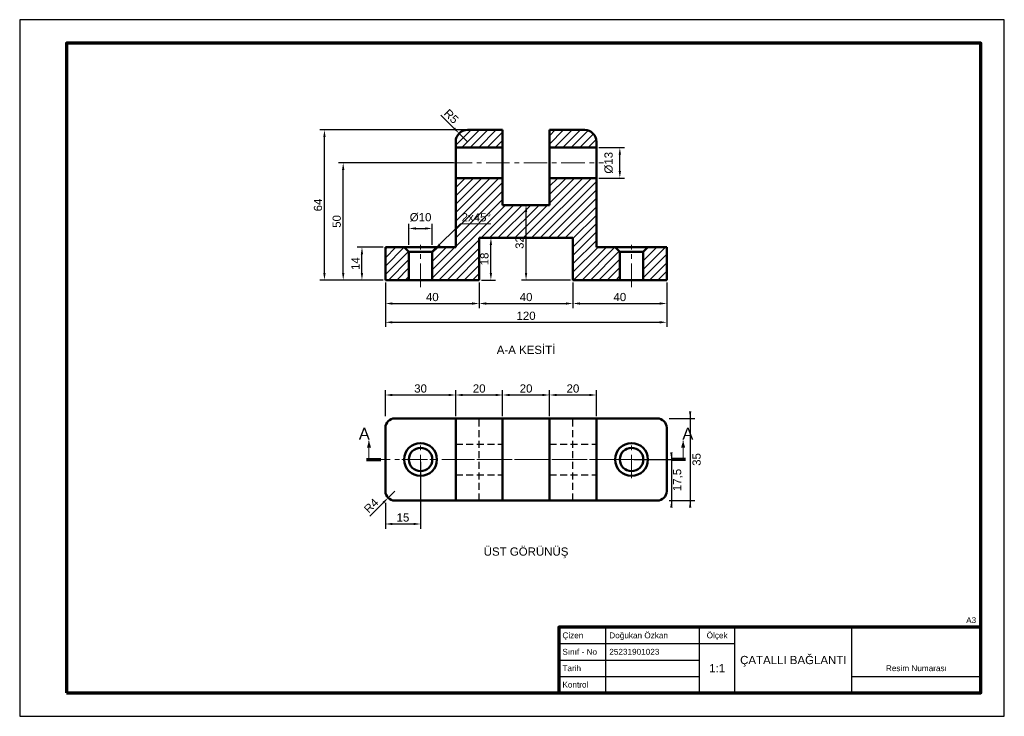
# Model space of a CAD drawing. Header units: millimetres. Extents: x 0 to 420, y 0 to 297.
import ezdxf
from ezdxf.enums import TextEntityAlignment as Align

# ---------------------------------------------------------------- set-up
doc = ezdxf.new("R2010")
doc.units = ezdxf.units.MM
doc.linetypes.add('EKSEN_ISO', pattern=[16, 10, -2, 2, -2])
doc.linetypes.add('GIZLI_ISO', pattern=[4.5, 3, -1.5])
for name, color, linetype, lineweight in [('CERCEVE', 7, 'Continuous', 70), ('CERCEVE_INCE', 7, 'Continuous', 25), ('EKSEN', 1, 'EKSEN_ISO', 18), ('GIZLI', 2, 'GIZLI_ISO', 25), ('GORUNEN', 7, 'Continuous', 50), ('KESIT', 7, 'Continuous', 70), ('OLCU', 4, 'Continuous', 18), ('TARAMA', 8, 'Continuous', 18), ('YAZI', 3, 'Continuous', 25)]:
    doc.layers.add(name, color=color, linetype=linetype, lineweight=lineweight)
doc.styles.add('TR', font='arial.ttf')
doc.dimstyles.new('OLCU', dxfattribs={"dimtxt": 3.5, "dimasz": 3, "dimexe": 2, "dimexo": 1, "dimgap": 1, "dimtad": 1, "dimdec": 0, "dimtxsty": 'TR', "dimcen": 2.5, "dimclrd": 256, "dimclre": 256, "dimclrt": 256, "dimadec": 0, "dimazin": 3, "dimtfac": 1, "dimtmove": 0, "dimatfit": 3})

msp = doc.modelspace()

# ---------------------------------------------------------------- hatches: boundary and pattern name
at = {"layer": 'TARAMA'}
h = msp.add_hatch(dxfattribs=at)
h.set_pattern_fill('ANSI31', scale=0.8)
h.paths.add_polyline_path([(178, 199.99), (186, 199.99), (186, 229.49), (206, 229.49), (206, 217.99), (226, 217.99), (226, 229.49), (246, 229.49), (246, 199.99), (254, 199.99), (256, 197.99), (256, 185.99), (236, 185.99), (236, 203.99), (196, 203.99), (196, 185.99), (176, 185.99), (176, 197.99), (178, 199.99)])
h.paths.add_polyline_path([(156, 199.99), (164, 199.99), (166, 197.99), (166, 185.99), (156, 185.99), (156, 199.99)])
h.paths.add_polyline_path([(266, 185.99), (276, 185.99), (276, 199.99), (268, 199.99), (266, 197.99), (266, 185.99)])
h.paths.add_polyline_path([(226, 249.99), (226, 242.49), (246, 242.49), (246, 244.99), (245.96, 245.59), (245.85, 246.19), (245.68, 246.76), (245.43, 247.31), (245.11, 247.83), (244.74, 248.31), (244.32, 248.73), (243.84, 249.1), (243.32, 249.42), (242.77, 249.66), (242.2, 249.84), (241.6, 249.95), (241, 249.99), (226, 249.99)])
h.paths.add_polyline_path([(186, 244.99), (186, 242.49), (206, 242.49), (206, 249.99), (191, 249.99), (190.4, 249.95), (189.8, 249.84), (189.23, 249.66), (188.68, 249.42), (188.16, 249.1), (187.68, 248.73), (187.26, 248.31), (186.89, 247.83), (186.57, 247.31), (186.32, 246.76), (186.15, 246.19), (186.04, 245.59), (186, 244.99)])

# ---------------------------------------------------------------- linework, layer by layer
at = {"layer": 'CERCEVE'}
for points in [[(20, 10), (410, 10), (410, 287), (20, 287)], [(230, 10), (410, 10), (410, 38), (230, 38)]]:
    msp.add_lwpolyline(points, close=True, dxfattribs=at)
at = {"layer": 'CERCEVE_INCE'}
for p, q in [((250, 10), (250, 38)), ((290, 10), (290, 38)), ((305, 10), (305, 38)), ((355, 10), (355, 38)), ((230, 31), (290, 31)), ((290, 31), (305, 31)), ((230, 24), (290, 24)), ((230, 17), (290, 17)), ((355, 17), (410, 17))]:
    msp.add_line(p, q, dxfattribs=at)
msp.add_lwpolyline([(0, 0), (420, 0), (420, 297), (0, 297)], close=True, dxfattribs=at)
at = {"layer": 'EKSEN'}
for p, q in [((183, 235.99), (249, 235.99)), ((171, 182.99), (171, 200.99)), ((261, 182.99), (261, 200.99)), ((171, 101.49), (171, 117.49)), ((261, 101.49), (261, 117.49)), ((148, 109.49), (284, 109.49)), ((163, 109.49), (179, 109.49)), ((183, 109.49), (249, 109.49)), ((253, 109.49), (269, 109.49))]:
    msp.add_line(p, q, dxfattribs=at)
at = {"layer": 'GIZLI'}
for p, q in [((186, 126.99), (191, 126.99)), ((196, 91.99), (196, 126.99)), ((236, 91.99), (236, 126.99)), ((241, 126.99), (246, 126.99)), ((186, 115.99), (206, 115.99)), ((226, 115.99), (246, 115.99)), ((186, 102.99), (206, 102.99)), ((226, 102.99), (246, 102.99)), ((186, 91.99), (191, 91.99)), ((241, 91.99), (246, 91.99))]:
    msp.add_line(p, q, dxfattribs=at)
for points in [[(186, 102.99), (186, 103.15), (186, 103.63), (186, 104.41), (186, 105.44), (186, 106.67), (186, 108.04), (186, 109.49), (186, 110.94), (186, 112.31), (186, 113.54), (186, 114.57), (186, 115.35), (186, 115.83), (186, 115.99)], [(186, 115.99), (186, 115.95), (186, 115.83), (186, 115.62), (186, 115.35), (186, 114.99), (186, 114.57), (186, 114.09), (186, 113.54), (186, 112.95), (186, 112.31), (186, 111.64), (186, 110.94), (186, 110.22), (186, 109.49)], [(206, 102.99), (206, 103.15), (206, 103.63), (206, 104.41), (206, 105.44), (206, 106.67), (206, 108.04), (206, 109.49), (206, 110.94), (206, 112.31), (206, 113.54), (206, 114.57), (206, 115.35), (206, 115.83), (206, 115.99)], [(206, 115.99), (206, 115.95), (206, 115.83), (206, 115.62), (206, 115.35), (206, 114.99), (206, 114.57), (206, 114.09), (206, 113.54), (206, 112.95), (206, 112.31), (206, 111.64), (206, 110.94), (206, 110.22), (206, 109.49)], [(226, 102.99), (226, 103.15), (226, 103.63), (226, 104.41), (226, 105.44), (226, 106.67), (226, 108.04), (226, 109.49), (226, 110.94), (226, 112.31), (226, 113.54), (226, 114.57), (226, 115.35), (226, 115.83), (226, 115.99)], [(226, 115.99), (226, 115.95), (226, 115.83), (226, 115.62), (226, 115.35), (226, 114.99), (226, 114.57), (226, 114.09), (226, 113.54), (226, 112.95), (226, 112.31), (226, 111.64), (226, 110.94), (226, 110.22), (226, 109.49)], [(246, 102.99), (246, 103.15), (246, 103.63), (246, 104.41), (246, 105.44), (246, 106.67), (246, 108.04), (246, 109.49), (246, 110.94), (246, 112.31), (246, 113.54), (246, 114.57), (246, 115.35), (246, 115.83), (246, 115.99)], [(246, 115.99), (246, 115.95), (246, 115.83), (246, 115.62), (246, 115.35), (246, 114.99), (246, 114.57), (246, 114.09), (246, 113.54), (246, 112.95), (246, 112.31), (246, 111.64), (246, 110.94), (246, 110.22), (246, 109.49)], [(186, 109.49), (186, 108.76), (186, 108.04), (186, 107.34), (186, 106.67), (186, 106.03), (186, 105.44), (186, 104.89), (186, 104.41), (186, 103.99), (186, 103.63), (186, 103.35), (186, 103.15), (186, 103.03), (186, 102.99)], [(206, 109.49), (206, 108.76), (206, 108.04), (206, 107.34), (206, 106.67), (206, 106.03), (206, 105.44), (206, 104.89), (206, 104.41), (206, 103.99), (206, 103.63), (206, 103.35), (206, 103.15), (206, 103.03), (206, 102.99)], [(226, 109.49), (226, 108.76), (226, 108.04), (226, 107.34), (226, 106.67), (226, 106.03), (226, 105.44), (226, 104.89), (226, 104.41), (226, 103.99), (226, 103.63), (226, 103.35), (226, 103.15), (226, 103.03), (226, 102.99)], [(246, 109.49), (246, 108.76), (246, 108.04), (246, 107.34), (246, 106.67), (246, 106.03), (246, 105.44), (246, 104.89), (246, 104.41), (246, 103.99), (246, 103.63), (246, 103.35), (246, 103.15), (246, 103.03), (246, 102.99)]]:
    msp.add_lwpolyline(points, dxfattribs=at)
for centre in [(171, 109.49), (261, 109.49)]:
    msp.add_circle(centre, 5, dxfattribs=at)
for centre, start, end in [((160, 122.99), 90, 180), ((272, 122.99), 0, 90), ((160, 95.99), 180, 270), ((272, 95.99), 270, 360)]:
    msp.add_arc(centre, 4, start, end, dxfattribs=at)
at = {"layer": 'GORUNEN'}
for p, q in [((191, 249.99), (206, 249.99)), ((206, 242.49), (206, 249.99)), ((226, 249.99), (241, 249.99)), ((226, 242.49), (226, 249.99)), ((186, 242.49), (186, 244.99)), ((246, 242.49), (246, 244.99)), ((186, 242.49), (206, 242.49)), ((226, 242.49), (246, 242.49)), ((186, 199.99), (186, 229.49)), ((186, 229.49), (206, 229.49)), ((206, 217.99), (206, 229.49)), ((226, 217.99), (226, 229.49)), ((226, 229.49), (246, 229.49)), ((246, 199.99), (246, 229.49)), ((206, 217.99), (226, 217.99)), ((196, 185.99), (196, 203.99)), ((196, 203.99), (236, 203.99)), ((236, 185.99), (236, 203.99)), ((156, 199.99), (164, 199.99)), ((156, 185.99), (156, 199.99)), ((164, 199.99), (166, 197.99)), ((166, 185.99), (166, 197.99)), ((176, 197.99), (178, 199.99)), ((176, 185.99), (176, 197.99)), ((178, 199.99), (186, 199.99)), ((246, 199.99), (254, 199.99)), ((254, 199.99), (256, 197.99)), ((256, 185.99), (256, 197.99)), ((266, 197.99), (268, 199.99)), ((266, 185.99), (266, 197.99)), ((268, 199.99), (276, 199.99)), ((276, 185.99), (276, 199.99)), ((156, 185.99), (166, 185.99)), ((176, 185.99), (196, 185.99)), ((236, 185.99), (256, 185.99)), ((266, 185.99), (276, 185.99)), ((160, 126.99), (186, 126.99)), ((186, 91.99), (186, 126.99)), ((191, 126.99), (241, 126.99)), ((206, 91.99), (206, 126.99)), ((226, 91.99), (226, 126.99)), ((246, 126.99), (272, 126.99)), ((246, 91.99), (246, 126.99)), ((156, 95.99), (156, 122.99)), ((276, 95.99), (276, 122.99)), ((160, 91.99), (186, 91.99)), ((191, 91.99), (241, 91.99)), ((246, 91.99), (272, 91.99))]:
    msp.add_line(p, q, dxfattribs=at)
for points in [[(186, 229.49), (186, 229.65), (186, 230.13), (186, 230.91), (186, 231.94), (186, 233.17), (186, 234.54), (186, 235.99), (186, 237.44), (186, 238.81), (186, 240.04), (186, 241.07), (186, 241.85), (186, 242.33), (186, 242.49)], [(206, 229.49), (206, 229.65), (206, 230.13), (206, 230.91), (206, 231.94), (206, 233.17), (206, 234.54), (206, 235.99), (206, 237.44), (206, 238.81), (206, 240.04), (206, 241.07), (206, 241.85), (206, 242.33), (206, 242.49)], [(226, 229.49), (226, 229.65), (226, 230.13), (226, 230.91), (226, 231.94), (226, 233.17), (226, 234.54), (226, 235.99), (226, 237.44), (226, 238.81), (226, 240.04), (226, 241.07), (226, 241.85), (226, 242.33), (226, 242.49)], [(246, 229.49), (246, 229.65), (246, 230.13), (246, 230.91), (246, 231.94), (246, 233.17), (246, 234.54), (246, 235.99), (246, 237.44), (246, 238.81), (246, 240.04), (246, 241.07), (246, 241.85), (246, 242.33), (246, 242.49)], [(178, 199.99), (177.82, 199.99), (177.31, 199.99), (176.47, 199.99), (175.36, 199.99), (174.04, 199.99), (172.56, 199.99), (171, 199.99), (169.44, 199.99), (167.96, 199.99), (166.64, 199.99), (165.53, 199.99), (164.69, 199.99), (164.18, 199.99), (164, 199.99)], [(176, 197.99), (175.87, 197.99), (175.5, 197.99), (174.91, 197.99), (174.12, 197.99), (173.17, 197.99), (172.11, 197.99), (171, 197.99), (169.89, 197.99), (168.83, 197.99), (167.88, 197.99), (167.09, 197.99), (166.5, 197.99), (166.13, 197.99), (166, 197.99)], [(268, 199.99), (267.82, 199.99), (267.31, 199.99), (266.47, 199.99), (265.36, 199.99), (264.04, 199.99), (262.56, 199.99), (261, 199.99), (259.44, 199.99), (257.96, 199.99), (256.64, 199.99), (255.53, 199.99), (254.69, 199.99), (254.18, 199.99), (254, 199.99)], [(266, 197.99), (265.87, 197.99), (265.5, 197.99), (264.91, 197.99), (264.12, 197.99), (263.17, 197.99), (262.11, 197.99), (261, 197.99), (259.89, 197.99), (258.83, 197.99), (257.88, 197.99), (257.09, 197.99), (256.5, 197.99), (256.13, 197.99), (256, 197.99)], [(176, 185.99), (175.87, 185.99), (175.5, 185.99), (174.91, 185.99), (174.12, 185.99), (173.17, 185.99), (172.11, 185.99), (171, 185.99), (169.89, 185.99), (168.83, 185.99), (167.88, 185.99), (167.09, 185.99), (166.5, 185.99), (166.13, 185.99), (166, 185.99)], [(266, 185.99), (265.87, 185.99), (265.5, 185.99), (264.91, 185.99), (264.12, 185.99), (263.17, 185.99), (262.11, 185.99), (261, 185.99), (259.89, 185.99), (258.83, 185.99), (257.88, 185.99), (257.09, 185.99), (256.5, 185.99), (256.13, 185.99), (256, 185.99)], [(191, 126.99), (190.44, 126.99), (189.89, 126.99), (189.35, 126.99), (188.83, 126.99), (188.34, 126.99), (187.88, 126.99), (187.46, 126.99), (187.09, 126.99), (186.77, 126.99), (186.5, 126.99), (186.28, 126.99), (186.13, 126.99), (186.03, 126.99), (186, 126.99)], [(246, 126.99), (245.97, 126.99), (245.87, 126.99), (245.72, 126.99), (245.5, 126.99), (245.23, 126.99), (244.91, 126.99), (244.54, 126.99), (244.12, 126.99), (243.66, 126.99), (243.17, 126.99), (242.65, 126.99), (242.11, 126.99), (241.56, 126.99), (241, 126.99)], [(191, 91.99), (190.44, 91.99), (189.89, 91.99), (189.35, 91.99), (188.83, 91.99), (188.34, 91.99), (187.88, 91.99), (187.46, 91.99), (187.09, 91.99), (186.77, 91.99), (186.5, 91.99), (186.28, 91.99), (186.13, 91.99), (186.03, 91.99), (186, 91.99)], [(246, 91.99), (245.97, 91.99), (245.87, 91.99), (245.72, 91.99), (245.5, 91.99), (245.23, 91.99), (244.91, 91.99), (244.54, 91.99), (244.12, 91.99), (243.66, 91.99), (243.17, 91.99), (242.65, 91.99), (242.11, 91.99), (241.56, 91.99), (241, 91.99)]]:
    msp.add_lwpolyline(points, dxfattribs=at)
for centre, radius in [((171, 109.49), 7), ((171, 109.49), 5), ((261, 109.49), 7), ((261, 109.49), 5)]:
    msp.add_circle(centre, radius, dxfattribs=at)
for centre, radius, start, end in [((191, 244.99), 5, 90, 180), ((241, 244.99), 5, 0, 90), ((160, 122.99), 4, 90, 180), ((272, 122.99), 4, 0, 90), ((160, 95.99), 4, 180, 270), ((272, 95.99), 4, 270, 360)]:
    msp.add_arc(centre, radius, start, end, dxfattribs=at)
at = {"layer": 'KESIT'}
for p, q in [((148, 109.49), (154, 109.49)), ((284, 109.49), (278, 109.49))]:
    msp.add_line(p, q, dxfattribs=at)
at = {"layer": 'OLCU'}
for p, q in [((177, 198.99), (188, 209.99)), ((188, 209.99), (201, 209.99)), ((149, 109.49), (149, 117.49)), ((283, 109.49), (283, 117.49))]:
    msp.add_line(p, q, dxfattribs=at)
for points in [[(177, 198.99), (178.77, 201.46), (179.47, 200.76)], [(149, 117.49), (148.1, 114.49), (149.9, 114.49)], [(283, 117.49), (282.1, 114.49), (283.9, 114.49)]]:
    msp.add_solid(points, dxfattribs=at)

# ---------------------------------------------------------------- texts
at = {"layer": 'OLCU', "style": 'TR'}
msp.add_text('2x45%%d', height=3.5, dxfattribs=at).set_placement((188.5, 210.99))
at = {"layer": 'YAZI', "style": 'TR'}
for s, p in [('A-A KESİTİ', (216, 157.99)), ('ÜST GÖRÜNÜŞ', (216, 71.99))]:
    msp.add_text(s, height=3.5, dxfattribs=at).set_placement(p, align=Align.TOP_CENTER)
for s, height, p in [('A', 5, (147, 120.49)), ('A', 5, (285, 120.49)), ('Ölçek', 2.5, (297.5, 34.5)), ('ÇATALLI BAĞLANTI', 3.5, (330, 24)), ('1:1', 3.5, (297.5, 20.5)), ('Resim Numarası', 2.5, (382.5, 20.5))]:
    msp.add_text(s, height=height, dxfattribs=at).set_placement(p, align=Align.MIDDLE_CENTER)
msp.add_text('A3', height=2.5, dxfattribs=at).set_placement((408, 41), align=Align.MIDDLE_RIGHT)
for s, p in [('Çizen', (231.5, 34.5)), ('Doğukan Özkan', (251.5, 34.5)), ('Sınıf - No', (231.5, 27.5)), ('25231901023', (251.5, 27.5)), ('Tarih', (231.5, 20.5)), ('Kontrol', (231.5, 13.5))]:
    msp.add_text(s, height=2.5, dxfattribs=at).set_placement(p, align=Align.MIDDLE_LEFT)

# ---------------------------------------------------------------- dimensions: what is measured, and where the dimension line sits
at = {"layer": 'OLCU'}
for center, mpoint in [((191, 244.99), (187.46, 248.53)), ((160, 95.99), (157.17, 93.16))]:
    msp.add_radius_dim(center=center, mpoint=mpoint, dimstyle='OLCU', dxfattribs=at).render()
for base, p1, p2 in [((130, 185.99), (156, 185.99), (196, 249.99)), ((138, 185.99), (156, 185.99), (186, 235.99)), ((216, 185.99), (236, 185.99), (216, 217.99)), ((201, 185.99), (196, 185.99), (201, 203.99)), ((146, 185.99), (156, 185.99), (156, 199.99)), ((286, 126.99), (276, 126.99), (276, 91.99))]:
    msp.add_linear_dim(base=base, p1=p1, p2=p2, angle=90, dimstyle='OLCU', dxfattribs=at).render()
for base, p1, p2, text in [((256, 229.49), (246, 229.49), (246, 242.49), '%%c13'), ((278, 109.49), (261, 109.49), (276, 91.99), '17,5')]:
    msp.add_linear_dim(base=base, p1=p1, p2=p2, angle=90, text=text, dimstyle='OLCU', dxfattribs=at).render()
msp.add_linear_dim(base=(166, 207.99), p1=(166, 199.99), p2=(176, 199.99), text='%%c10', dimstyle='OLCU', dxfattribs=at).render()
for base, p1, p2 in [((156, 175.99), (156, 185.99), (196, 185.99)), ((156, 167.99), (156, 185.99), (276, 185.99)), ((196, 175.99), (196, 185.99), (236, 185.99)), ((236, 175.99), (236, 185.99), (276, 185.99)), ((156, 136.99), (156, 126.99), (186, 126.99)), ((186, 136.99), (186, 126.99), (206, 126.99)), ((206, 136.99), (206, 126.99), (226, 126.99)), ((226, 136.99), (226, 126.99), (246, 126.99)), ((156, 81.99), (156, 91.99), (171, 109.49))]:
    msp.add_linear_dim(base=base, p1=p1, p2=p2, dimstyle='OLCU', dxfattribs=at).render()

doc.saveas('drawing.dxf')
